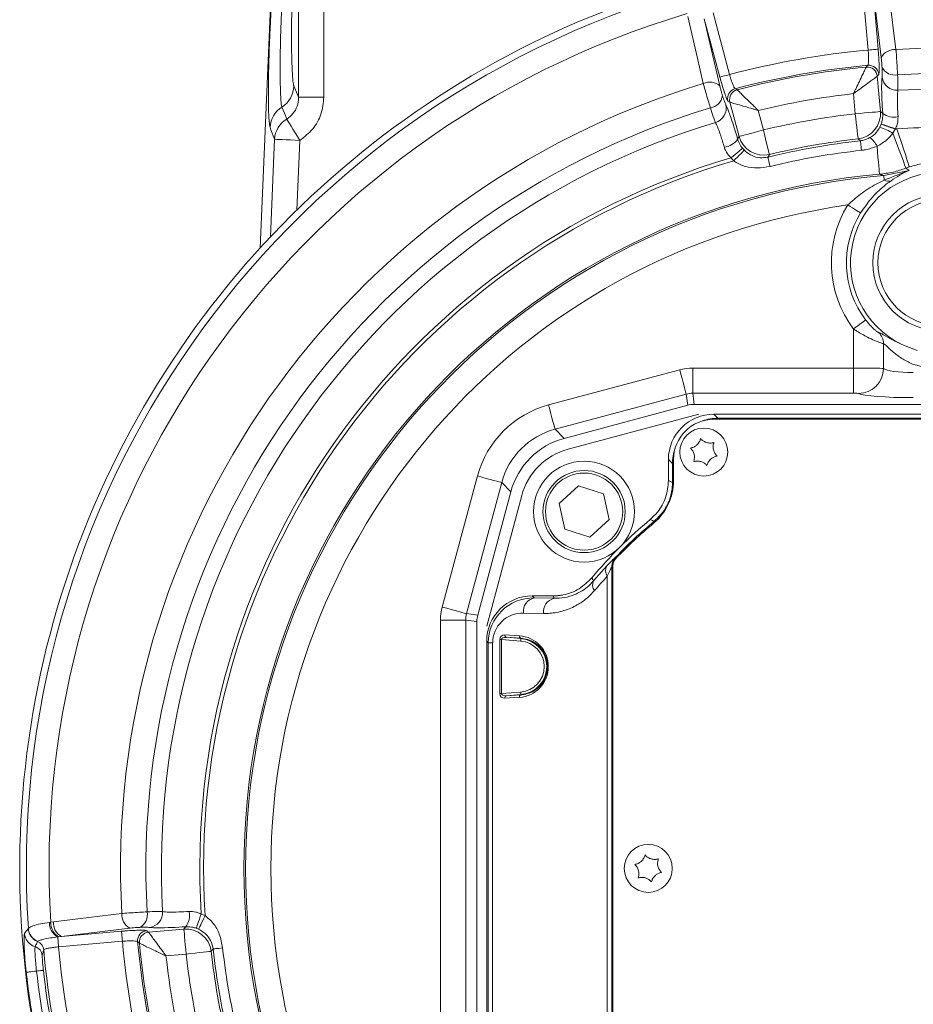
# Model space of a CAD drawing. Header units: millimetres. Extents: x 0 to 8410, y 0 to 5940.
# Tile 72 of 179: x 3395 to 3572, y 3151 to 3346. Entities that reach past the tile are written whole.
import ezdxf

# ---------------------------------------------------------------- set-up
doc = ezdxf.new("R2010")
doc.units = ezdxf.units.MM
doc.header["$LTSCALE"] = 10

msp = doc.modelspace()

# ---------------------------------------------------------------- linework, layer by layer
at = {"color": 7, "linetype": 'Continuous', "lineweight": 0}
for p, q in [((3442.16, 3300.83), (3449.4, 3469.75)), ((3569.25, 3281.71), (3572.27, 3280.48)), ((3526.84, 3269.64), (3502.38, 3263.09)), ((3625.93, 3269.81), (3528.13, 3269.81)), ((3529.03, 3267.87), (3503.15, 3260.94)), ((3622.03, 3267.87), (3532.03, 3267.87)), ((3532.03, 3266.87), (3622.03, 3266.87)), ((3523.03, 3258.87), (3523.03, 3254.71)), ((3524.03, 3254.71), (3524.03, 3258.87)), ((3501.37, 3250.16), (3505.21, 3253.66)), ((3505.21, 3253.66), (3510.16, 3252.08)), ((3491.81, 3252.52), (3485.26, 3228.06)), ((3493.96, 3251.75), (3487.03, 3225.87)), ((3510.16, 3252.08), (3511.27, 3247.01)), ((3502.48, 3245.08), (3501.37, 3250.16)), ((3511.27, 3247.01), (3507.43, 3243.51)), ((3507.43, 3243.51), (3502.48, 3245.08)), ((3512.03, 3117.87), (3512.03, 3237.87)), ((3500.19, 3231.87), (3496.03, 3231.87)), ((3485.09, 3226.77), (3485.09, 3128.97)), ((3493.8, 3223.48), (3490.93, 3223.66)), ((3487.03, 3222.87), (3487.03, 3132.87))]:
    msp.add_line(p, q, dxfattribs=at)
at = {"color": 8, "linetype": 'Continuous', "lineweight": 0}
for p, q in [((3449.78, 3330.69), (3449.78, 3355.38)), ((3454.77, 3355.38), (3454.77, 3330.69)), ((3562.58, 3340.03), (3561.48, 3352.66)), ((3565.18, 3338.57), (3563.53, 3352.11)), ((3563.53, 3352.11), (3564.57, 3340.2)), ((3566.43, 3353.68), (3568.09, 3340.15)), ((3530.12, 3346.22), (3533.2, 3332.94)), ((3533.21, 3334.67), (3530.12, 3346.22)), ((3531.86, 3347.43), (3535.14, 3335.19)), ((3564.68, 3335.2), (3564.39, 3334.86)), ((3564.39, 3334.86), (3565.01, 3327.85)), ((3454.77, 3330.69), (3449.78, 3330.69)), ((3560.04, 3327.41), (3559.69, 3331.39)), ((3535.21, 3329.71), (3534.82, 3329.94)), ((3537.03, 3322.91), (3535.21, 3329.71)), ((3540.81, 3328.07), (3541.85, 3324.2)), ((3564.9, 3324.77), (3565.15, 3325.36)), ((3565.15, 3325.36), (3565.17, 3325.41)), ((3567.96, 3324.34), (3567.48, 3323.59)), ((3567.99, 3324.42), (3567.96, 3324.34)), ((3444.19, 3303.01), (3445.01, 3322.35)), ((3450, 3322.14), (3449.41, 3308.33)), ((3561.06, 3322.06), (3560.6, 3322.45)), ((3537.71, 3320.57), (3538.06, 3320.19)), ((3543.02, 3319.35), (3542.71, 3318.83)), ((3535.95, 3318.07), (3535.4, 3318.68)), ((3565.69, 3315.15), (3570.69, 3316.19)), ((3559.69, 3277.01), (3559.69, 3284.76)), ((3565.61, 3281.86), (3565.61, 3276.94)), ((3499.27, 3269.71), (3525.26, 3276.68)), ((3527.83, 3277.01), (3559.69, 3277.01)), ((3527.83, 3277.01), (3527.83, 3272.03)), ((3559.69, 3277.01), (3559.69, 3272.03)), ((3526.54, 3271.86), (3500.56, 3264.9)), ((3526.84, 3269.64), (3526.54, 3271.86)), ((3527.83, 3272.03), (3528.13, 3269.81)), ((3559.69, 3272.03), (3527.83, 3272.03)), ((3532.03, 3267.87), (3532.82, 3267.08)), ((3532.82, 3266.87), (3532.82, 3267.08)), ((3532.82, 3267.08), (3621.24, 3267.08)), ((3500.56, 3264.9), (3502.38, 3263.09)), ((3523.82, 3258.08), (3523.03, 3258.87)), ((3524.03, 3258.08), (3523.82, 3258.08)), ((3523.82, 3254.33), (3523.82, 3258.08)), ((3478.22, 3229.64), (3485.19, 3255.63)), ((3490, 3254.34), (3483.04, 3228.36)), ((3491.81, 3252.52), (3490, 3254.34)), ((3524.02, 3254.33), (3523.82, 3254.33)), ((3512.64, 3239.64), (3512.66, 3239.63)), ((3508.2, 3234.84), (3510.82, 3237.8)), ((3511.8, 3237.56), (3511.8, 3118.18)), ((3512.03, 3237.55), (3511.82, 3237.55)), ((3511.82, 3118.19), (3511.82, 3237.55)), ((3510.92, 3119.96), (3510.92, 3235.78)), ((3496.03, 3231.87), (3496.44, 3231.46)), ((3496.44, 3231.46), (3500.42, 3231.39)), ((3483.04, 3228.36), (3485.26, 3228.06)), ((3498.3, 3228.39), (3494.32, 3228.46)), ((3477.88, 3227.07), (3482.87, 3227.07)), ((3477.88, 3128.68), (3477.88, 3227.07)), ((3482.87, 3227.07), (3482.87, 3128.68)), ((3485.09, 3226.77), (3482.87, 3227.07)), ((3490.62, 3224.15), (3493.49, 3223.97)), ((3490.93, 3223.66), (3493.8, 3223.43)), ((3493.8, 3223.43), (3493.8, 3223.48)), ((3487.33, 3222.57), (3487.03, 3222.87)), ((3487.33, 3222.57), (3488.21, 3222.57)), ((3487.33, 3133.17), (3487.33, 3222.57)), ((3488.21, 3222.57), (3488.21, 3133.17)), ((3489.63, 3212.51), (3489.63, 3223.23)), ((3489.99, 3223.23), (3489.63, 3223.23)), ((3493.76, 3222.93), (3489.99, 3223.23)), ((3489.99, 3223.23), (3489.99, 3212.51)), ((3489.99, 3212.51), (3489.63, 3212.51)), ((3489.99, 3212.51), (3493.76, 3212.82)), ((3493.49, 3211.77), (3490.62, 3211.59)), ((3493.8, 3212.32), (3490.93, 3212.09)), ((3490.93, 3212.09), (3493.8, 3212.27)), ((3493.8, 3212.32), (3493.8, 3212.27)), ((3430.48, 3168.83), (3431.24, 3168.52)), ((3400.4, 3167.17), (3400.67, 3167.2)), ((3400.67, 3167.2), (3401.22, 3167.27)), ((3396.23, 3165.95), (3396.24, 3165.99)), ((3416.33, 3166.02), (3402.79, 3164.37)), ((3402.79, 3164.37), (3414.7, 3165.41)), ((3419.7, 3165.52), (3420.04, 3165.24)), ((3420.04, 3165.24), (3427.05, 3165.85)), ((3429.97, 3165.82), (3429.49, 3166.01)), ((3398.11, 3163.44), (3398.06, 3163.39)), ((3402.24, 3164.31), (3402.07, 3164.29)), ((3402.79, 3164.37), (3402.24, 3164.31)), ((3414.87, 3163.43), (3402.24, 3162.32)), ((3427.49, 3160.88), (3423.51, 3160.53)), ((3432.84, 3161.91), (3432.44, 3161.44))]:
    msp.add_line(p, q, dxfattribs=at)
at = {"color": 8, "linetype": 'Continuous', "lineweight": 0, "flags": 128}
for points in [[(3529.93, 3333.42), (3528.71, 3338.68), (3526.86, 3346.7)], [(3562.58, 3340.03), (3562.96, 3340.06), (3563.31, 3340.09), (3563.65, 3340.12), (3563.94, 3340.15), (3564.19, 3340.17), (3564.38, 3340.18), (3564.51, 3340.2), (3564.57, 3340.2)], [(3562.22, 3336.67), (3562.48, 3336.97), (3562.51, 3337.02)], [(3535.14, 3335.19), (3534.78, 3335.09), (3534.43, 3335), (3534.11, 3334.91), (3533.82, 3334.83), (3533.58, 3334.77), (3533.4, 3334.72), (3533.27, 3334.69), (3533.21, 3334.67)], [(3448.83, 3332.92), (3449.34, 3331.71), (3449.78, 3330.69)], [(3536.24, 3332.38), (3536.58, 3332.19), (3536.63, 3332.16)], [(3446.47, 3328.73), (3446.96, 3327.5), (3447.42, 3326.37)], [(3560.04, 3327.41), (3560.97, 3327.49), (3561.86, 3327.57), (3562.7, 3327.64), (3563.43, 3327.71), (3564.05, 3327.76), (3564.53, 3327.8), (3564.85, 3327.83), (3565.01, 3327.85)], [(3560.04, 3327.41), (3560.14, 3326.48), (3560.24, 3325.59), (3560.34, 3324.76), (3560.42, 3324.02), (3560.49, 3323.4), (3560.55, 3322.93), (3560.58, 3322.61), (3560.6, 3322.45)], [(3565.01, 3327.85), (3565.18, 3327.71), (3565.46, 3327.47)], [(3450, 3322.14), (3449.54, 3322.9), (3449.08, 3323.64), (3448.66, 3324.33), (3448.28, 3324.95), (3447.96, 3325.48), (3447.7, 3325.9), (3447.52, 3326.2), (3447.42, 3326.37)], [(3565.15, 3325.36), (3565.25, 3325.32), (3565.43, 3325.26), (3565.71, 3325.16), (3566.06, 3325.03), (3566.47, 3324.88), (3566.94, 3324.71), (3567.44, 3324.53), (3567.96, 3324.34)], [(3565.17, 3325.41), (3565.27, 3325.38), (3565.45, 3325.31), (3565.73, 3325.22), (3566.08, 3325.09), (3566.5, 3324.95), (3566.97, 3324.78), (3567.47, 3324.61), (3567.99, 3324.42)], [(3445.01, 3322.35), (3444.3, 3324.25), (3444.12, 3324.74)], [(3536.73, 3322.4), (3536.92, 3322.72), (3537.03, 3322.91)], [(3537.03, 3322.91), (3537.18, 3322.95), (3537.49, 3323.04), (3537.95, 3323.16), (3538.56, 3323.32), (3539.27, 3323.51), (3540.08, 3323.73), (3540.95, 3323.96), (3541.85, 3324.2)], [(3541.85, 3324.2), (3542.07, 3323.3), (3542.28, 3322.42), (3542.47, 3321.61), (3542.65, 3320.89), (3542.79, 3320.28), (3542.9, 3319.82), (3542.98, 3319.5), (3543.02, 3319.35)], [(3570.06, 3316.63), (3569.98, 3316.86), (3569.81, 3317.32), (3569.56, 3317.99), (3569.24, 3318.85), (3568.86, 3319.87), (3568.43, 3321.03), (3567.96, 3322.28), (3567.48, 3323.59)], [(3570.75, 3316.87), (3570.67, 3317.12), (3570.51, 3317.63), (3570.26, 3318.36), (3569.95, 3319.31), (3569.58, 3320.43), (3569.17, 3321.69), (3568.72, 3323.04), (3568.26, 3324.44)], [(3450, 3322.14), (3449.06, 3322.18), (3448.15, 3322.22), (3447.31, 3322.26), (3446.56, 3322.29), (3445.94, 3322.31), (3445.47, 3322.34), (3445.15, 3322.35), (3445.01, 3322.35)], [(3561.06, 3322.06), (3561.07, 3322), (3561.08, 3321.89), (3561.1, 3321.71), (3561.13, 3321.49), (3561.16, 3321.22), (3561.19, 3320.9), (3561.23, 3320.55), (3561.27, 3320.17)], [(3564.34, 3320.98), (3564.44, 3319.86), (3564.53, 3318.83), (3564.61, 3317.89), (3564.68, 3317.08), (3564.74, 3316.42), (3564.79, 3315.92), (3564.82, 3315.58), (3564.83, 3315.43)], [(3537.71, 3320.57), (3537.63, 3320.51), (3537.48, 3320.38), (3537.25, 3320.19), (3536.96, 3319.96), (3536.62, 3319.68), (3536.24, 3319.36), (3535.82, 3319.03), (3535.4, 3318.68)], [(3538.06, 3320.19), (3537.98, 3320.11), (3537.84, 3319.97), (3537.64, 3319.76), (3537.38, 3319.5), (3537.06, 3319.19), (3536.72, 3318.83), (3536.34, 3318.46), (3535.95, 3318.07)], [(3542.71, 3318.83), (3542.73, 3318.77), (3542.76, 3318.66), (3542.8, 3318.49), (3542.85, 3318.27), (3542.92, 3318), (3542.99, 3317.69), (3543.07, 3317.35), (3543.16, 3316.98)], [(3565.77, 3314.24), (3565.75, 3314.44), (3565.74, 3314.61), (3565.72, 3314.76), (3565.71, 3314.88), (3565.7, 3314.99), (3565.7, 3315.07), (3565.69, 3315.12), (3565.69, 3315.15)], [(3561.1, 3307.76), (3561.02, 3307.81), (3560.85, 3307.92), (3560.6, 3308.07), (3560.28, 3308.27), (3559.91, 3308.5), (3559.49, 3308.76), (3559.03, 3309.04), (3558.56, 3309.34)], [(3562.08, 3286.56), (3562, 3286.5), (3561.84, 3286.38), (3561.61, 3286.2), (3561.31, 3285.98), (3560.96, 3285.71), (3560.56, 3285.41), (3560.14, 3285.09), (3559.69, 3284.76)], [(3525.26, 3276.68), (3525.49, 3275.78), (3525.72, 3274.92), (3525.94, 3274.13), (3526.13, 3273.41), (3526.29, 3272.81), (3526.42, 3272.34), (3526.5, 3272.02), (3526.54, 3271.86)], [(3499.27, 3269.71), (3499.51, 3268.82), (3499.74, 3267.96), (3499.96, 3267.16), (3500.15, 3266.45), (3500.31, 3265.85), (3500.43, 3265.38), (3500.52, 3265.06), (3500.56, 3264.9)], [(3485.19, 3255.63), (3486.08, 3255.39), (3486.94, 3255.16), (3487.74, 3254.94), (3488.45, 3254.75), (3489.05, 3254.59), (3489.52, 3254.46), (3489.84, 3254.38), (3490, 3254.34)], [(3523.03, 3254.71), (3523.43, 3254.52), (3523.82, 3254.33)], [(3520.19, 3246.63), (3519.87, 3246.8), (3519.43, 3247.03)], [(3512.81, 3239.49), (3512.77, 3239.53), (3512.72, 3239.57), (3512.69, 3239.6), (3512.67, 3239.62), (3512.66, 3239.63)], [(3511.82, 3237.55), (3511.81, 3237.56), (3511.8, 3237.56)], [(3507.87, 3235.47), (3508.05, 3235.13), (3508.2, 3234.84)], [(3500.42, 3231.39), (3500.34, 3231.55), (3500.19, 3231.87)], [(3478.22, 3229.64), (3479.11, 3229.41), (3479.97, 3229.18), (3480.77, 3228.96), (3481.49, 3228.77), (3482.09, 3228.61), (3482.56, 3228.48), (3482.88, 3228.4), (3483.04, 3228.36)], [(3493.8, 3223.43), (3493.8, 3223.41), (3493.79, 3223.39), (3493.79, 3223.34), (3493.79, 3223.28), (3493.78, 3223.2), (3493.77, 3223.12), (3493.77, 3223.02), (3493.76, 3222.93)], [(3493.8, 3212.32), (3493.8, 3212.33), (3493.79, 3212.36), (3493.79, 3212.4), (3493.79, 3212.47), (3493.78, 3212.54), (3493.77, 3212.63), (3493.77, 3212.72), (3493.76, 3212.82)], [(3401.22, 3167.27), (3406.02, 3167.86), (3414.75, 3168.93)], [(3430.48, 3168.83), (3430.29, 3168.31), (3430.12, 3167.81), (3429.95, 3167.34), (3429.81, 3166.92), (3429.68, 3166.57), (3429.59, 3166.3), (3429.52, 3166.11), (3429.49, 3166.01)], [(3431.24, 3168.52), (3431.01, 3168.02), (3430.78, 3167.54), (3430.57, 3167.09), (3430.38, 3166.69), (3430.22, 3166.36), (3430.1, 3166.09), (3430.01, 3165.91), (3429.97, 3165.82)], [(3414.7, 3165.41), (3414.7, 3165.35), (3414.72, 3165.22), (3414.73, 3165.03), (3414.75, 3164.79), (3414.78, 3164.49), (3414.81, 3164.16), (3414.84, 3163.8), (3414.87, 3163.43)], [(3427.05, 3165.85), (3427.19, 3166.02), (3427.43, 3166.31)], [(3427.49, 3160.88), (3427.41, 3161.81), (3427.33, 3162.71), (3427.26, 3163.54), (3427.19, 3164.28), (3427.14, 3164.9), (3427.1, 3165.38), (3427.07, 3165.7), (3427.05, 3165.85)], [(3402.07, 3164.29), (3402.08, 3164.21), (3402.09, 3164.07), (3402.11, 3163.87), (3402.13, 3163.63), (3402.15, 3163.34), (3402.18, 3163.02), (3402.21, 3162.68), (3402.24, 3162.32)], [(3418.23, 3163.06), (3417.93, 3163.32), (3417.88, 3163.36)], [(3427.49, 3160.88), (3428.42, 3160.99), (3429.31, 3161.09), (3430.14, 3161.18), (3430.88, 3161.26), (3431.5, 3161.34), (3431.97, 3161.39), (3432.29, 3161.43), (3432.44, 3161.44)], [(3434.73, 3162.12), (3434.35, 3162.07), (3434, 3162.03), (3433.68, 3162), (3433.41, 3161.97), (3433.18, 3161.94), (3433.01, 3161.93), (3432.9, 3161.91), (3432.84, 3161.91)], [(3397.86, 3157.53), (3397.45, 3157.48), (3397.07, 3157.44), (3396.72, 3157.4), (3396.43, 3157.37), (3396.18, 3157.34), (3396, 3157.32), (3395.88, 3157.31), (3395.82, 3157.3)], [(3397.86, 3157.53), (3398.14, 3157.56), (3398.4, 3157.59), (3398.63, 3157.62), (3398.83, 3157.64), (3398.99, 3157.66), (3399.11, 3157.67), (3399.19, 3157.68), (3399.22, 3157.69)]]:
    msp.add_lwpolyline(points, dxfattribs=at)
at = {"color": 7, "linetype": 'Continuous', "lineweight": 0}
for centre, radius in [((3577.03, 3297.87), 13.5), ((3577.03, 3297.87), 12.5), ((3530.03, 3260.37), 4.75), ((3506.32, 3248.58), 10), ((3506.32, 3248.58), 8.14), ((3519.03, 3177.87), 4.75)]:
    msp.add_circle(centre, radius, dxfattribs=at)
at = {"color": 8, "linetype": 'Continuous', "lineweight": 0}
msp.add_circle((3506.32, 3248.58), 7.64, dxfattribs=at)
at = {"color": 7, "linetype": 'Continuous', "lineweight": 0}
for centre, radius, start, end in [((3577.03, 3177.87), 182.5, 101.2241, 208.9228), ((3577.03, 3177.87), 146.83, 86.5749, 93.4251), ((3577.03, 3297.87), 17.94, 295.693, 244.307), ((3532.03, 3258.87), 8, 90, 180), ((3506.52, 3248.38), 13, 105, 165), ((3513.03, 3254.71), 11, 309.7918, 360), ((3577.03, 3177.87), 90, 129.7914, 140.2086), ((3577.03, 3177.87), 89, 129.7918, 136.3972), ((3514.03, 3237.87), 2, 136.3972, 180), ((3500.19, 3241.87), 10, 270, 280.5882)]:
    msp.add_arc(centre, radius, start, end, dxfattribs=at)
at = {"color": 8, "linetype": 'Continuous', "lineweight": 0}
for centre, radius, start, end in [((3577.03, 3177.87), 181.17, 106.2396, 183.7604), ((3577.03, 3177.87), 176.69, 106.5373, 183.4627), ((3577.03, 3177.87), 162.52, 47.6405, 93.1536), ((3577.03, 3177.87), 162.8, 95.0903, 104.9097), ((3567.86, 3337.08), 3.07, 85.8368, 150.9185), ((3577.03, 3177.87), 159.8, 95.2113, 104.7887), ((3577.03, 3177.87), 159.49, 95.3277, 104.6723), ((3562.39, 3334.67), 2.01, 5.3275, 94.9996), ((3562.68, 3335.02), 2.01, 5.3277, 94.8838), ((3567.84, 3337.91), 2.83, 208.2125, 281.7778), ((3568.3, 3335.06), 3, 187.812, 273.2587), ((3577.03, 3177.87), 157.5, 46.3429, 93.1341), ((3577.03, 3177.87), 162.52, 106.8464, 183.1536), ((3443.83, 3332.97), 4.99, 301.8968, 359.5135), ((3531.19, 3330.61), 3.07, 49.0822, 114.1628), ((3530.93, 3331.4), 2.83, 278.2236, 351.7882), ((3536.76, 3330.45), 2.01, 105.115, 194.673), ((3537.15, 3330.22), 2.01, 105.0002, 194.6723), ((3577.03, 3177.87), 154.5, 96.444, 103.556), ((3577.03, 3177.87), 154.43, 44.3795, 93.1766), ((3449.1, 3324.49), 4.99, 121.8539, 177.0656), ((3531.47, 3328.56), 3, 286.743, 12.1873), ((3577.03, 3177.87), 157.5, 106.8659, 183.1341), ((3577.03, 3177.87), 150.5, 96.4824, 103.5176), ((3560.01, 3327.44), 5.02, 276.7982, 4.6846), ((3567.65, 3330.38), 3.64, 233.0403, 283.4617), ((3577.03, 3177.87), 154.43, 106.8234, 183.1766), ((3450, 3322.1), 4.99, 121.1745, 177.063), ((3558.38, 3307.09), 18.84, 61.1369, 69.7765), ((3541.87, 3324.24), 5.02, 195.3153, 283.2016), ((3577.03, 3297.87), 27.98, 108.2716, 108.9108), ((3577.03, 3177.87), 146.83, 93.4251, 93.5292), ((3533.68, 3324.39), 3.64, 276.5379, 326.9576), ((3577.03, 3177.87), 145.07, 96.3181, 103.6819), ((3577.03, 3177.87), 145.51, 96.4824, 103.5176), ((3559.88, 3318.77), 4.98, 26.4203, 51.8898), ((3577.03, 3177.87), 143.17, 96.3181, 103.6819), ((3577.03, 3177.87), 146.83, 106.4708, 183.5292), ((3577.03, 3177.87), 146.09, 106.3296, 183.6704), ((3577.03, 3177.87), 138.1, 95.0676, 264.9324), ((3577.03, 3177.87), 137.75, 94.7213, 265.2787), ((3577.03, 3297.87), 20.01, 108.2716, 110.3732), ((3566.56, 3315.67), 1.64, 240.7864, 289.8336), ((3577.03, 3177.87), 132.76, 97.9961, 262.0039), ((3577.03, 3297.87), 21.74, 148.1678, 217.1103), ((3577.03, 3297.87), 18.75, 148.1678, 217.1103), ((3562.61, 3281.88), 3, 359.5585, 47.201), ((3560.57, 3277), 5.04, 271.2648, 359.3237), ((3577.03, 3297.87), 20.86, 254.7078, 285.2922), ((3577.03, 3177.87), 89.21, 129.5768, 136.1865), ((3375.7, 3127.09), 187.53, 39.5389, 39.5999), ((3514.8, 3237.56), 3, 136.2013, 179.9909), ((3512.39, 3236.87), 1.83, 149.4396, 216.3969), ((3509.76, 3234.03), 1.76, 152.4755, 218.8345), ((3497.01, 3228.8), 2.72, 102.2381, 187.2247), ((3500.99, 3228.73), 2.72, 102.2385, 187.2243), ((3491.05, 3224.08), 0.444, 170.6036, 253.7711), ((3493.93, 3223.9), 0.443, 170.5963, 253.7784), ((3493.35, 3217.87), 5.57, 274.5812, 85.4188), ((3493.35, 3217.87), 5.07, 274.5812, 85.4188), ((3491.05, 3211.66), 0.444, 106.2289, 189.3964), ((3493.93, 3211.84), 0.444, 106.2368, 189.3947), ((3417.82, 3168.71), 3.07, 175.8368, 240.9182), ((3416.99, 3168.68), 2.83, 298.2135, 11.7757), ((3419.84, 3169.14), 3, 277.8121, 3.2576), ((3424.52, 3168.49), 3.64, 323.0418, 13.4623), ((3403.68, 3167.15), 3.28, 179.7092, 240.5616), ((3403.96, 3167.12), 3.3, 178.6559, 238.4226), ((3404.28, 3167.05), 3.07, 175.8908, 240.9635), ((3398.48, 3165.22), 3.01, 184.2754, 252.6293), ((3399.23, 3166.16), 3.01, 183.9757, 247.2554), ((3399.23, 3166.21), 3, 184.3108, 247.9652), ((3419.88, 3163.53), 2.01, 95.3255, 184.8856), ((3420.23, 3163.24), 2.01, 95.3287, 184.9998), ((3427.46, 3160.85), 5.02, 6.7981, 94.6845), ((3397.3, 3161.54), 2, 5.3378, 67.4118), ((3577.03, 3177.87), 162.8, 185.0903, 194.9097), ((3577.03, 3177.87), 159.8, 185.2113, 194.7887), ((3577.03, 3177.87), 159.49, 185.3277, 194.6723), ((3397, 3160.44), 2, 5.6839, 72.7863), ((3577.03, 3177.87), 178.47, 185.1896, 194.8104), ((3577.03, 3177.87), 175.48, 185.0838, 194.9162), ((3577.03, 3177.87), 150.5, 186.4824, 193.5176), ((3577.03, 3177.87), 145.51, 186.4824, 193.5176), ((3577.03, 3177.87), 145.07, 186.3181, 193.6819), ((3577.03, 3177.87), 143.17, 186.3181, 193.6819), ((3577.03, 3177.87), 154.5, 186.444, 193.556), ((3577.03, 3177.87), 182.37, 186.4765, 193.5235), ((3577.03, 3177.87), 180.32, 186.4765, 193.5235), ((3577.03, 3177.87), 178.95, 186.4765, 193.5235)]:
    msp.add_arc(centre, radius, start, end, dxfattribs=at)
for centre, major_axis, ratio, start_param, end_param in [((3527.84, 3266.98), (1.31, -9.95), 0.996129, 3.011194, 3.271991), ((3559.69, 3276.93), (6, 0), 0.014581, 0.167448, 1.570796), ((3571.53, 3277.1), (6, 0), 0.160396, 3.309041, 4.712389), ((3527.84, 3266.98), (-0.66, 5.01), 0.988491, 6.152787, 6.413584), ((3559.69, 3271.95), (1, 0), 0.087489, 0.167448, 1.570796), ((3571.53, 3272.12), (11, 0), 0.087489, 3.309041, 4.712389), ((3504.56, 3250.34), (14.21, -14.21), 0.994936, 2.620189, 3.662996), ((3532.82, 3258.08), (-6.37, 6.37), 0.999729, 5.497939, 5.840141), ((3504.56, 3250.34), (-10.7, 10.7), 0.991597, 5.761782, 6.804588), ((3532.82, 3258.08), (-6.37, 6.37), 0.999729, 0.443045, 0.785246), ((3573.42, 3177.87), (85.21, 0), 0.999848, 2.394189, 2.438982), ((3496.44, 3222.46), (8.42, -3.54), 0.983415, 1.962915, 3.533407), ((3487.92, 3227.06), (9.95, -1.31), 0.996129, 3.011194, 3.271991), ((3487.92, 3227.06), (5.01, -0.66), 0.988491, 3.011194, 3.271991), ((3494.32, 3222.46), (5.64, -2.4), 0.975196, 1.963572, 3.534063), ((3490.63, 3223.15), (-0.707, 0.766), 0.923077, 5.51524, 7.068583), ((3490.99, 3223.15), (0.999, -0.133), 0.494219, 1.693832, 3.247175), ((3493.11, 3217.87), (6.12, 0), 0.999848, 4.774934, 7.791437), ((3490.63, 3212.59), (0.707, 0.766), 0.923077, 2.356194, 3.909538), ((3490.99, 3212.59), (0.999, 0.133), 0.494219, 3.03601, 4.589353)]:
    msp.add_ellipse(centre, major_axis=major_axis, ratio=ratio, start_param=start_param, end_param=end_param, dxfattribs=at)
at = {"color": 7, "linetype": 'Continuous', "lineweight": 0}
for centre, major_axis, ratio, start_param, end_param in [((3528.13, 3264.79), (0.66, -4.98), 0.996129, 3.011194, 3.271991), ((3532.03, 3258.87), (-6.37, 6.37), 0.999695, 5.497939, 7.068431), ((3506.34, 3248.56), (10.66, -10.66), 0.994936, 2.620189, 3.662996), ((3496.03, 3222.87), (-6.37, 6.37), 0.999695, 5.497939, 7.068431), ((3490.11, 3226.77), (4.98, -0.66), 0.996129, 3.011194, 3.271991)]:
    msp.add_ellipse(centre, major_axis=major_axis, ratio=ratio, start_param=start_param, end_param=end_param, dxfattribs=at)
at = {"color": 8, "linetype": 'Continuous', "lineweight": 0}
for points, knots in [([(3444.12, 3324.74), (3444.05, 3325.04), (3443.94, 3325.54), (3443.85, 3327.18), (3443.79, 3328.96), (3443.78, 3331.16), (3443.79, 3333.66), (3443.85, 3336.44), (3443.93, 3339.38), (3444.04, 3342.42), (3444.19, 3345.47), (3444.35, 3348.44), (3444.54, 3351.25), (3444.73, 3353.8), (3444.94, 3356.05), (3445.15, 3357.9), (3445.34, 3359.24), (3445.51, 3360.13), (3445.61, 3360.4), (3445.66, 3360.54)], [0, 0, 0, 0, 0.0876277, 0.1456958, 0.2037635, 0.2618544, 0.3199456, 0.3781184, 0.4362912, 0.4945707, 0.5528514, 0.6112203, 0.6695894, 0.7279874, 0.7863863, 0.8447453, 0.9031044, 0.951552, 1, 1, 1, 1]), ([(3447.24, 3356.72), (3447.2, 3356.58), (3447.11, 3356.31), (3446.97, 3355.42), (3446.83, 3354.19), (3446.69, 3352.63), (3446.56, 3350.79), (3446.44, 3348.72), (3446.34, 3346.47), (3446.25, 3344.12), (3446.18, 3341.72), (3446.14, 3339.36), (3446.11, 3337.09), (3446.11, 3334.99), (3446.14, 3333.11), (3446.19, 3331.49), (3446.26, 3330.21), (3446.35, 3329.2), (3446.43, 3328.89), (3446.47, 3328.73)], [0, 0, 0, 0, 0.05828, 0.116561, 0.174869, 0.233177, 0.291591, 0.350005, 0.408441, 0.466877, 0.525243, 0.583607, 0.641838, 0.70007, 0.758169, 0.816268, 0.874293, 0.932319, 1, 1, 1, 1]), ([(3448.83, 3353.11), (3448.81, 3353.06), (3448.73, 3352.82), (3448.6, 3351.74), (3448.47, 3349.39), (3448.38, 3346.31), (3448.35, 3342.88), (3448.38, 3339.47), (3448.47, 3336.46), (3448.61, 3334.18), (3448.73, 3333.18), (3448.81, 3332.97), (3448.83, 3332.92)], [0, 0, 0, 0, 0.037279, 0.15425, 0.271388, 0.388367, 0.505315, 0.620891, 0.736676, 0.852424, 0.968428, 1, 1, 1, 1]), ([(3562.51, 3337.02), (3562.55, 3337.08), (3562.62, 3337.2), (3562.67, 3337.78), (3562.67, 3338.6), (3562.64, 3339.39), (3562.6, 3339.88), (3562.58, 3340.03)], [0, 0, 0, 0, 0.225849, 0.451477, 0.676472, 0.900641, 1, 1, 1, 1]), ([(3564.57, 3340.2), (3564.59, 3339.95), (3564.66, 3339.15), (3564.74, 3337.82), (3564.79, 3336.47), (3564.77, 3335.5), (3564.71, 3335.3), (3564.68, 3335.2)], [0, 0, 0, 0, 0.099587, 0.324139, 0.54924, 0.774623, 1, 1, 1, 1]), ([(3565.34, 3336.57), (3565.33, 3336.77), (3565.31, 3337.17), (3565.26, 3337.85), (3565.21, 3338.32), (3565.18, 3338.55), (3565.18, 3338.57)], [0, 0, 0, 0, 0.318937, 0.637844, 0.957012, 1, 1, 1, 1]), ([(3568.09, 3340.15), (3568.09, 3340.08), (3568.14, 3339.51), (3568.23, 3338.33), (3568.34, 3336.62), (3568.39, 3335.63), (3568.42, 3335.14)], [0, 0, 0, 0, 0.0429688, 0.3619547, 0.6809287, 1, 1, 1, 1]), ([(3559.69, 3331.39), (3559.69, 3331.4), (3559.7, 3331.41), (3559.71, 3331.45), (3559.75, 3331.51), (3559.81, 3331.66), (3559.96, 3331.97), (3560.32, 3332.73), (3560.89, 3333.92), (3561.51, 3335.21), (3561.95, 3336.13), (3562.17, 3336.56), (3562.21, 3336.64), (3562.22, 3336.67)], [0, 0, 0, 0, 0.00174, 0.006187, 0.013462, 0.029299, 0.063911, 0.14112, 0.338952, 0.563805, 0.751353, 0.912506, 1, 1, 1, 1]), ([(3565.33, 3334.65), (3565.35, 3334.86), (3565.38, 3335.29), (3565.36, 3336.14), (3565.34, 3336.57)], [0, 0, 0, 0, 0.483466, 1, 1, 1, 1]), ([(3534.82, 3329.94), (3534.76, 3330.02), (3534.63, 3330.18), (3534.29, 3331.09), (3533.87, 3332.37), (3533.49, 3333.65), (3533.28, 3334.43), (3533.21, 3334.67)], [0, 0, 0, 0, 0.2253771, 0.4507614, 0.6758665, 0.9004136, 1, 1, 1, 1]), ([(3535.14, 3335.19), (3535.18, 3335.04), (3535.31, 3334.58), (3535.55, 3333.81), (3535.83, 3333.05), (3536.08, 3332.52), (3536.18, 3332.43), (3536.24, 3332.38)], [0, 0, 0, 0, 0.09938, 0.323527, 0.548534, 0.774154, 1, 1, 1, 1]), ([(3564.39, 3334.86), (3564.37, 3334.84), (3564.3, 3334.78), (3563.91, 3334.5), (3563.09, 3333.9), (3561.93, 3333.05), (3560.87, 3332.27), (3560.2, 3331.77), (3559.92, 3331.56), (3559.79, 3331.47), (3559.73, 3331.43), (3559.71, 3331.41), (3559.69, 3331.4), (3559.69, 3331.39)], [0, 0, 0, 0, 0.087565, 0.248783, 0.436287, 0.661012, 0.859925, 0.936751, 0.971044, 0.986705, 0.99389, 0.998259, 1, 1, 1, 1]), ([(3565.46, 3327.47), (3565.41, 3328.41), (3565.29, 3330.49), (3565.23, 3333.14), (3565.3, 3334.14), (3565.33, 3334.65)], [0, 0, 0, 0, 0.291214, 0.645621, 1, 1, 1, 1]), ([(3568.42, 3335.14), (3568.44, 3334.44), (3568.5, 3333.08), (3568.48, 3332.4), (3568.47, 3332.06)], [0, 0, 0, 0, 0.516659, 1, 1, 1, 1]), ([(3531.33, 3328.6), (3531.19, 3329.07), (3530.9, 3330.02), (3530.42, 3331.66), (3530.1, 3332.8), (3529.95, 3333.35), (3529.93, 3333.42)], [0, 0, 0, 0, 0.3190669, 0.6380472, 0.957026, 1, 1, 1, 1]), ([(3533.2, 3332.94), (3533.21, 3332.91), (3533.26, 3332.69), (3533.37, 3332.23), (3533.55, 3331.57), (3533.67, 3331.19), (3533.73, 3331)], [0, 0, 0, 0, 0.043024, 0.362169, 0.681071, 1, 1, 1, 1]), ([(3447.42, 3326.37), (3447.86, 3326.71), (3448.74, 3327.38), (3449.61, 3328.92), (3449.72, 3330.08), (3449.78, 3330.69)], [0, 0, 0, 0, 0.321094, 0.641957, 1, 1, 1, 1]), ([(3454.77, 3330.69), (3454.66, 3329.56), (3454.43, 3327.31), (3452.73, 3324.22), (3450.91, 3322.84), (3450, 3322.14)], [0, 0, 0, 0, 0.3322174, 0.6645182, 1, 1, 1, 1]), ([(3533.73, 3331), (3533.86, 3330.61), (3534.13, 3329.8), (3534.31, 3329.4), (3534.4, 3329.2)], [0, 0, 0, 0, 0.482974, 1, 1, 1, 1]), ([(3536.63, 3332.16), (3536.65, 3332.13), (3536.72, 3332.07), (3537.07, 3331.74), (3537.8, 3331.03), (3538.82, 3330.03), (3539.77, 3329.1), (3540.36, 3328.51), (3540.61, 3328.27), (3540.72, 3328.16), (3540.77, 3328.11), (3540.8, 3328.08), (3540.81, 3328.07), (3540.81, 3328.07)], [0, 0, 0, 0, 0.087494, 0.248646, 0.436194, 0.661047, 0.858883, 0.936089, 0.970701, 0.986536, 0.993809, 0.998256, 1, 1, 1, 1]), ([(3568.47, 3332.06), (3568.43, 3331.7), (3568.35, 3330.96), (3568.37, 3329.04), (3568.46, 3327.52), (3568.5, 3326.84)], [0, 0, 0, 0, 0.354555, 0.708905, 1, 1, 1, 1]), ([(3534.4, 3329.2), (3534.56, 3328.83), (3534.93, 3328.02), (3535.75, 3325.67), (3536.4, 3323.49), (3536.73, 3322.4)], [0, 0, 0, 0, 0.292793, 0.646393, 1, 1, 1, 1]), ([(3540.81, 3328.07), (3540.81, 3328.07), (3540.79, 3328.07), (3540.76, 3328.08), (3540.69, 3328.1), (3540.54, 3328.15), (3540.21, 3328.25), (3539.4, 3328.48), (3538.14, 3328.86), (3536.76, 3329.26), (3535.79, 3329.54), (3535.33, 3329.68), (3535.24, 3329.7), (3535.21, 3329.71)], [0, 0, 0, 0, 0.001744, 0.006109, 0.013297, 0.028956, 0.063249, 0.140075, 0.338986, 0.563715, 0.751217, 0.912436, 1, 1, 1, 1]), ([(3532.33, 3325.69), (3532.2, 3326.03), (3531.95, 3326.67), (3531.53, 3327.97), (3531.33, 3328.6)], [0, 0, 0, 0, 0.516912, 1, 1, 1, 1]), ([(3565.17, 3325.41), (3565.24, 3325.63), (3565.42, 3326.24), (3565.49, 3326.95), (3565.47, 3327.4), (3565.46, 3327.47)], [0, 0, 0, 0, 0.319879, 0.888901, 1, 1, 1, 1]), ([(3568.5, 3326.84), (3568.49, 3326.38), (3568.48, 3325.83), (3568.26, 3325.02), (3568.1, 3324.68), (3567.99, 3324.42)], [0, 0, 0, 0, 0.556625, 0.668556, 1, 1, 1, 1]), ([(3534.1, 3320.77), (3533.86, 3321.57), (3533.38, 3323.15), (3532.76, 3324.85), (3532.47, 3325.43), (3532.33, 3325.69)], [0, 0, 0, 0, 0.353465, 0.70704, 1, 1, 1, 1]), ([(3562.95, 3322.69), (3563.41, 3323.01), (3564.2, 3323.57), (3564.69, 3324.42), (3564.9, 3324.77)], [0, 0, 0, 0, 0.585027, 1, 1, 1, 1]), ([(3567.48, 3323.59), (3567.12, 3323.14), (3566.26, 3322.06), (3565.05, 3321.38), (3564.34, 3320.98)], [0, 0, 0, 0, 0.411627, 1, 1, 1, 1]), ([(3536.73, 3322.4), (3536.8, 3322.2), (3536.99, 3321.64), (3537.36, 3321.01), (3537.66, 3320.63), (3537.71, 3320.57)], [0, 0, 0, 0, 0.328553, 0.893588, 1, 1, 1, 1]), ([(3561.06, 3322.06), (3561.21, 3322.08), (3561.88, 3322.17), (3562.48, 3322.46), (3562.95, 3322.69)], [0, 0, 0, 0, 0.224492, 1, 1, 1, 1]), ([(3564.34, 3320.98), (3563.57, 3320.7), (3562.57, 3320.34), (3561.51, 3320.2), (3561.27, 3320.17)], [0, 0, 0, 0, 0.7722138, 1, 1, 1, 1]), ([(3535.4, 3318.68), (3535.08, 3319.03), (3534.69, 3319.46), (3534.3, 3320.19), (3534.18, 3320.53), (3534.1, 3320.77)], [0, 0, 0, 0, 0.557684, 0.682851, 1, 1, 1, 1]), ([(3538.06, 3320.19), (3538.12, 3320.13), (3538.58, 3319.68), (3539.57, 3319.05), (3541.12, 3318.6), (3542.19, 3318.75), (3542.71, 3318.83)], [0, 0, 0, 0, 0.047463, 0.377547, 0.689792, 1, 1, 1, 1]), ([(3543.16, 3316.98), (3542.33, 3316.83), (3540.71, 3316.55), (3538.31, 3316.86), (3536.75, 3317.5), (3536.04, 3318.01), (3535.95, 3318.07)], [0, 0, 0, 0, 0.336727, 0.653421, 0.958507, 1, 1, 1, 1]), ([(3583.3, 3316.87), (3582.21, 3317.18), (3580.07, 3317.77), (3576.73, 3317.97), (3573.61, 3317.69), (3571.65, 3317.13), (3570.75, 3316.87)], [0, 0, 0, 0, 0.2663426, 0.5204395, 0.7818271, 1, 1, 1, 1]), ([(3570.06, 3316.63), (3569.22, 3316.34), (3567.51, 3315.77), (3565.73, 3315.54), (3564.83, 3315.43)], [0, 0, 0, 0, 0.495491, 1, 1, 1, 1]), ([(3565.69, 3315.15), (3565.5, 3315.21), (3565.21, 3315.31), (3564.93, 3315.4), (3564.83, 3315.43)], [0, 0, 0, 0, 0.6540374, 1, 1, 1, 1]), ([(3565.77, 3314.24), (3566.57, 3314.57), (3568.21, 3315.23), (3569.85, 3315.86), (3570.68, 3316.19), (3570.69, 3316.19)], [0, 0, 0, 0, 0.488638, 0.996175, 1, 1, 1, 1]), ([(3570.69, 3316.19), (3570.69, 3316.19), (3570.08, 3315.92), (3568.89, 3315.32), (3567.71, 3314.53), (3567.12, 3314.13)], [0, 0, 0, 0, 0.003141, 0.506266, 1, 1, 1, 1]), ([(3570.06, 3316.63), (3570.12, 3316.59), (3570.32, 3316.45), (3570.54, 3316.3), (3570.69, 3316.19)], [0, 0, 0, 0, 0.2654902, 1, 1, 1, 1]), ([(3558.56, 3309.34), (3559.38, 3310.08), (3561.14, 3311.68), (3563.66, 3313.22), (3565.23, 3313.98), (3565.77, 3314.24)], [0, 0, 0, 0, 0.366761, 0.786002, 1, 1, 1, 1]), ([(3567.12, 3314.13), (3566.67, 3313.8), (3565.36, 3312.83), (3563.18, 3310.78), (3561.76, 3308.72), (3561.1, 3307.76)], [0, 0, 0, 0, 0.219216, 0.634633, 1, 1, 1, 1]), ([(3562.08, 3286.56), (3562.36, 3286.21), (3562.75, 3285.72), (3563.37, 3285.07), (3563.88, 3284.6), (3564.34, 3284.24), (3564.57, 3284.1), (3564.63, 3284.09), (3564.65, 3284.08)], [0, 0, 0, 0, 0.281339, 0.386608, 0.595366, 0.777833, 0.938657, 1, 1, 1, 1]), ([(3565.61, 3281.86), (3565.57, 3281.87), (3565.43, 3281.89), (3564.92, 3282.05), (3563.88, 3282.46), (3562.31, 3283.2), (3560.82, 3284.03), (3559.91, 3284.62), (3559.69, 3284.76)], [0, 0, 0, 0, 0.0654, 0.236882, 0.42851, 0.639256, 0.914403, 1, 1, 1, 1]), ([(3564.65, 3284.08), (3564.69, 3284.08), (3564.87, 3284.03), (3565.61, 3283.63), (3567.12, 3282.7), (3568.62, 3282), (3569.25, 3281.71)], [0, 0, 0, 0, 0.080075, 0.357278, 0.729346, 1, 1, 1, 1]), ([(3571.53, 3277.75), (3570.82, 3278.08), (3569.41, 3278.75), (3567.64, 3280.09), (3566.38, 3281.25), (3565.78, 3281.79), (3565.64, 3281.85), (3565.61, 3281.86)], [0, 0, 0, 0, 0.246671, 0.498771, 0.767235, 0.949434, 1, 1, 1, 1]), ([(3520.19, 3246.63), (3520.99, 3247.43), (3522.59, 3249.03), (3523.5, 3251.52), (3523.79, 3253.3), (3523.81, 3253.98), (3523.82, 3254.33)], [0, 0, 0, 0, 0.382962, 0.765933, 0.88014, 1, 1, 1, 1]), ([(3512.64, 3239.64), (3512.59, 3239.61), (3512.5, 3239.53), (3511.85, 3238.9), (3511.19, 3238.19), (3510.82, 3237.8)], [0, 0, 0, 0, 0.2770126, 0.5988116, 1, 1, 1, 1]), ([(3511.82, 3237.55), (3511.82, 3237.6), (3511.83, 3237.98), (3511.98, 3238.75), (3512.42, 3239.32), (3512.66, 3239.63)], [0, 0, 0, 0, 0.059125, 0.500482, 1, 1, 1, 1]), ([(3510.92, 3235.78), (3511.1, 3236.15), (3511.39, 3236.78), (3511.69, 3237.37), (3511.79, 3237.55), (3511.8, 3237.56), (3511.8, 3237.56)], [0, 0, 0, 0, 0.450039, 0.761601, 0.920428, 1, 1, 1, 1]), ([(3500.42, 3231.39), (3500.73, 3231.39), (3501.75, 3231.4), (3503.49, 3231.71), (3505.35, 3232.49), (3506.95, 3233.53), (3507.78, 3234.4), (3508.2, 3234.84)], [0, 0, 0, 0, 0.11492, 0.37427, 0.638788, 0.817639, 1, 1, 1, 1]), ([(3508.39, 3232.93), (3507.87, 3232.37), (3506.8, 3231.24), (3504.76, 3229.88), (3502.32, 3228.84), (3500.05, 3228.41), (3498.7, 3228.4), (3498.3, 3228.39)], [0, 0, 0, 0, 0.1818488, 0.3684554, 0.6241325, 0.887101, 1, 1, 1, 1]), ([(3493.8, 3212.27), (3494.03, 3212.29), (3494.68, 3212.35), (3495.75, 3212.69), (3496.99, 3213.42), (3498.06, 3214.52), (3498.78, 3215.89), (3499.11, 3217.33), (3499.07, 3218.7), (3498.68, 3220.09), (3497.84, 3221.54), (3496.58, 3222.63), (3495.16, 3223.3), (3494.25, 3223.42), (3493.8, 3223.48)], [0, 0, 0, 0, 0.047704, 0.138794, 0.22972, 0.328248, 0.409626, 0.47473, 0.540044, 0.601385, 0.68704, 0.808455, 0.904163, 1, 1, 1, 1]), ([(3414.75, 3168.93), (3414.82, 3168.94), (3415.39, 3168.98), (3416.57, 3169.07), (3418.28, 3169.18), (3419.27, 3169.23), (3419.76, 3169.26)], [0, 0, 0, 0, 0.042969, 0.361958, 0.680931, 1, 1, 1, 1]), ([(3419.76, 3169.26), (3420.46, 3169.29), (3421.82, 3169.34), (3422.5, 3169.32), (3422.83, 3169.31)], [0, 0, 0, 0, 0.516656, 1, 1, 1, 1]), ([(3422.83, 3169.31), (3423.2, 3169.27), (3423.94, 3169.19), (3425.86, 3169.21), (3427.38, 3169.3), (3428.06, 3169.34)], [0, 0, 0, 0, 0.354557, 0.708907, 1, 1, 1, 1]), ([(3428.06, 3169.34), (3428.52, 3169.33), (3429.07, 3169.32), (3429.88, 3169.1), (3430.22, 3168.95), (3430.48, 3168.83)], [0, 0, 0, 0, 0.556632, 0.668574, 1, 1, 1, 1]), ([(3396.24, 3165.99), (3396.34, 3166.08), (3396.49, 3166.21), (3397.3, 3166.55), (3398.47, 3166.89), (3399.8, 3167.08), (3400.4, 3167.17)], [0, 0, 0, 0, 0.278037, 0.424246, 0.739075, 1, 1, 1, 1]), ([(3431.24, 3168.52), (3431.81, 3168.04), (3433.02, 3167.02), (3434.23, 3164.77), (3434.55, 3163.04), (3434.73, 3162.12)], [0, 0, 0, 0, 0.29782, 0.626204, 1, 1, 1, 1]), ([(3395.82, 3157.3), (3395.73, 3158.16), (3395.55, 3159.87), (3395.41, 3162.16), (3395.37, 3163.91), (3395.41, 3164.8), (3395.47, 3164.94), (3395.49, 3164.99)], [0, 0, 0, 0, 0.223269, 0.444755, 0.665959, 0.887554, 1, 1, 1, 1]), ([(3395.49, 3164.99), (3395.57, 3165.11), (3395.82, 3165.43), (3396.07, 3165.75), (3396.23, 3165.95)], [0, 0, 0, 0, 0.350185, 1, 1, 1, 1]), ([(3414.7, 3165.41), (3414.95, 3165.44), (3415.75, 3165.5), (3417.08, 3165.59), (3418.43, 3165.63), (3419.4, 3165.62), (3419.6, 3165.56), (3419.7, 3165.52)], [0, 0, 0, 0, 0.099588, 0.324136, 0.549237, 0.774623, 1, 1, 1, 1]), ([(3418.33, 3166.19), (3418.13, 3166.18), (3417.73, 3166.16), (3417.05, 3166.1), (3416.58, 3166.05), (3416.35, 3166.02), (3416.33, 3166.02)], [0, 0, 0, 0, 0.318921, 0.637837, 0.956989, 1, 1, 1, 1]), ([(3420.25, 3166.17), (3420.04, 3166.19), (3419.61, 3166.22), (3418.76, 3166.2), (3418.33, 3166.19)], [0, 0, 0, 0, 0.483472, 1, 1, 1, 1]), ([(3420.04, 3165.24), (3420.06, 3165.21), (3420.11, 3165.14), (3420.4, 3164.75), (3421, 3163.93), (3421.85, 3162.78), (3422.63, 3161.71), (3423.13, 3161.04), (3423.34, 3160.76), (3423.43, 3160.64), (3423.47, 3160.58), (3423.49, 3160.55), (3423.5, 3160.54), (3423.51, 3160.53)], [0, 0, 0, 0, 0.087564, 0.248784, 0.436287, 0.661013, 0.859926, 0.936751, 0.971045, 0.986704, 0.99389, 0.998255, 1, 1, 1, 1]), ([(3427.43, 3166.31), (3426.49, 3166.25), (3424.41, 3166.13), (3421.76, 3166.07), (3420.75, 3166.14), (3420.25, 3166.17)], [0, 0, 0, 0, 0.291216, 0.645621, 1, 1, 1, 1]), ([(3429.49, 3166.01), (3429.27, 3166.08), (3428.66, 3166.27), (3427.95, 3166.33), (3427.5, 3166.31), (3427.43, 3166.31)], [0, 0, 0, 0, 0.319883, 0.888912, 1, 1, 1, 1]), ([(3432.84, 3161.91), (3432.74, 3162.39), (3432.63, 3162.98), (3432.13, 3163.99), (3431.42, 3164.97), (3430.45, 3165.54), (3429.97, 3165.82)], [0, 0, 0, 0, 0.287566, 0.345922, 0.673407, 1, 1, 1, 1]), ([(3398.06, 3163.39), (3397.96, 3163.16), (3397.8, 3162.82), (3397.64, 3162.47), (3397.59, 3162.35)], [0, 0, 0, 0, 0.6498131, 1, 1, 1, 1]), ([(3402.07, 3164.29), (3401.57, 3164.23), (3400.52, 3164.09), (3399.21, 3163.81), (3398.38, 3163.58), (3398.18, 3163.48), (3398.11, 3163.44)], [0, 0, 0, 0, 0.252779, 0.534867, 0.817166, 1, 1, 1, 1]), ([(3417.88, 3163.36), (3417.82, 3163.39), (3417.7, 3163.46), (3417.12, 3163.51), (3416.3, 3163.52), (3415.51, 3163.48), (3415.02, 3163.44), (3414.87, 3163.43)], [0, 0, 0, 0, 0.225848, 0.451472, 0.676472, 0.900634, 1, 1, 1, 1]), ([(3423.51, 3160.53), (3423.5, 3160.53), (3423.49, 3160.54), (3423.45, 3160.56), (3423.39, 3160.59), (3423.24, 3160.66), (3422.93, 3160.8), (3422.17, 3161.16), (3420.98, 3161.73), (3419.69, 3162.35), (3418.77, 3162.8), (3418.34, 3163.01), (3418.26, 3163.05), (3418.23, 3163.06)], [0, 0, 0, 0, 0.001743, 0.006191, 0.013463, 0.029299, 0.06391, 0.141119, 0.338952, 0.563805, 0.751353, 0.912506, 1, 1, 1, 1]), ([(3397.59, 3162.35), (3397.58, 3162.32), (3397.55, 3162.22), (3397.54, 3161.66), (3397.59, 3160.57), (3397.69, 3159.14), (3397.8, 3158.07), (3397.86, 3157.53)], [0, 0, 0, 0, 0.1136, 0.336753, 0.558174, 0.778586, 1, 1, 1, 1]), ([(3399.29, 3161.73), (3399.26, 3161.63), (3399.16, 3161.27), (3399.06, 3160.91), (3398.98, 3160.64)], [0, 0, 0, 0, 0.260047, 1, 1, 1, 1]), ([(3402.24, 3162.32), (3401.91, 3162.29), (3401.24, 3162.22), (3400.35, 3162.09), (3399.68, 3161.94), (3399.34, 3161.82), (3399.3, 3161.75), (3399.29, 3161.73)], [0, 0, 0, 0, 0.217251, 0.434671, 0.652602, 0.871281, 1, 1, 1, 1]), ([(3398.98, 3160.64), (3398.98, 3160.58), (3398.97, 3160.47), (3399.01, 3159.9), (3399.07, 3159.1), (3399.15, 3158.31), (3399.2, 3157.84), (3399.22, 3157.69)], [0, 0, 0, 0, 0.22587, 0.451144, 0.675497, 0.899029, 1, 1, 1, 1])]:
    msp.add_open_spline(points, degree=3, knots=knots, dxfattribs=at)
at = {"color": 7, "linetype": 'Continuous', "lineweight": 0}
for points, knots in [([(3529.39, 3263.05), (3529.32, 3262.83), (3529.18, 3262.39), (3528.73, 3261.81), (3528.18, 3261.41), (3527.72, 3261.23), (3527.46, 3261.17), (3527.39, 3261.16)], [0, 0, 0, 0, 0.246915, 0.497754, 0.710437, 0.920035, 1, 1, 1, 1]), ([(3532.03, 3262.26), (3531.8, 3262.21), (3531.35, 3262.11), (3530.62, 3262.21), (3530, 3262.49), (3529.61, 3262.8), (3529.44, 3262.99), (3529.39, 3263.05)], [0, 0, 0, 0, 0.2469157, 0.4977558, 0.7104385, 0.9200302, 1, 1, 1, 1]), ([(3527.39, 3261.16), (3527.55, 3260.99), (3527.86, 3260.65), (3528.13, 3259.96), (3528.21, 3259.28), (3528.13, 3258.8), (3528.05, 3258.55), (3528.03, 3258.48)], [0, 0, 0, 0, 0.24692, 0.497757, 0.710431, 0.92004, 1, 1, 1, 1]), ([(3532.66, 3259.58), (3532.51, 3259.75), (3532.2, 3260.09), (3531.92, 3260.78), (3531.85, 3261.46), (3531.92, 3261.94), (3532.01, 3262.19), (3532.03, 3262.26)], [0, 0, 0, 0, 0.246921, 0.497759, 0.710433, 0.920024, 1, 1, 1, 1]), ([(3528.03, 3258.48), (3528.25, 3258.53), (3528.7, 3258.63), (3529.43, 3258.53), (3530.06, 3258.25), (3530.44, 3257.95), (3530.62, 3257.75), (3530.66, 3257.7)], [0, 0, 0, 0, 0.246912, 0.497756, 0.710425, 0.920028, 1, 1, 1, 1]), ([(3530.66, 3257.7), (3530.73, 3257.91), (3530.87, 3258.35), (3531.33, 3258.93), (3531.88, 3259.34), (3532.34, 3259.52), (3532.59, 3259.57), (3532.66, 3259.58)], [0, 0, 0, 0, 0.246931, 0.497765, 0.710435, 0.920032, 1, 1, 1, 1]), ([(3519.43, 3247.03), (3519.92, 3247.49), (3521.22, 3248.72), (3522.69, 3251.34), (3522.92, 3253.59), (3523.03, 3254.71)], [0, 0, 0, 0, 0.230561, 0.615281, 1, 1, 1, 1]), ([(3500.19, 3231.87), (3500.86, 3231.91), (3502.65, 3232.02), (3505.46, 3233.1), (3507.07, 3234.68), (3507.87, 3235.47)], [0, 0, 0, 0, 0.230561, 0.615282, 1, 1, 1, 1]), ([(3518.39, 3180.55), (3518.32, 3180.33), (3518.18, 3179.89), (3517.73, 3179.31), (3517.18, 3178.91), (3516.72, 3178.73), (3516.46, 3178.67), (3516.39, 3178.66)], [0, 0, 0, 0, 0.246923, 0.497759, 0.710435, 0.920034, 1, 1, 1, 1]), ([(3521.03, 3179.76), (3520.8, 3179.71), (3520.35, 3179.61), (3519.62, 3179.71), (3519, 3179.99), (3518.61, 3180.3), (3518.44, 3180.49), (3518.39, 3180.55)], [0, 0, 0, 0, 0.2469134, 0.4977574, 0.7104308, 0.9200275, 1, 1, 1, 1]), ([(3516.39, 3178.66), (3516.55, 3178.49), (3516.86, 3178.15), (3517.13, 3177.46), (3517.21, 3176.78), (3517.13, 3176.3), (3517.05, 3176.05), (3517.03, 3175.98)], [0, 0, 0, 0, 0.246921, 0.497756, 0.710431, 0.920031, 1, 1, 1, 1]), ([(3521.66, 3177.08), (3521.51, 3177.25), (3521.2, 3177.59), (3520.92, 3178.28), (3520.85, 3178.96), (3520.92, 3179.44), (3521.01, 3179.69), (3521.03, 3179.76)], [0, 0, 0, 0, 0.246912, 0.497758, 0.710432, 0.920032, 1, 1, 1, 1]), ([(3519.66, 3175.2), (3519.73, 3175.41), (3519.87, 3175.85), (3520.33, 3176.43), (3520.88, 3176.84), (3521.34, 3177.02), (3521.59, 3177.07), (3521.66, 3177.08)], [0, 0, 0, 0, 0.246923, 0.497761, 0.710433, 0.920032, 1, 1, 1, 1]), ([(3517.03, 3175.98), (3517.25, 3176.03), (3517.7, 3176.13), (3518.43, 3176.03), (3519.06, 3175.75), (3519.44, 3175.45), (3519.62, 3175.25), (3519.66, 3175.2)], [0, 0, 0, 0, 0.2469177, 0.4977565, 0.7104342, 0.9200306, 1, 1, 1, 1])]:
    msp.add_open_spline(points, degree=3, knots=knots, dxfattribs=at)

doc.saveas('drawing.dxf')
